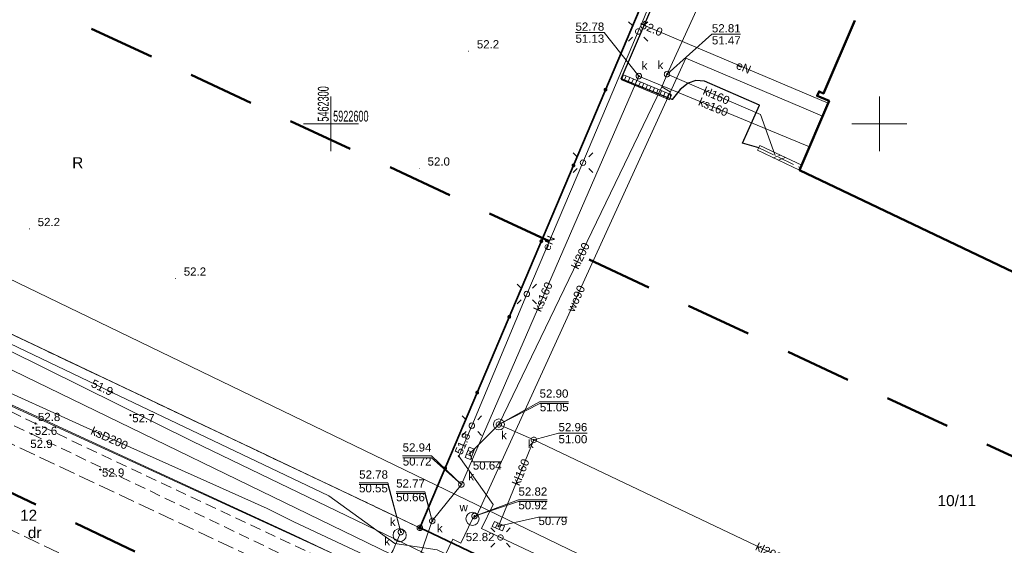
# Model space of a CAD drawing. Extents: x 5462052 to 5462554, y 5922477 to 5923179.
# Tile 20 of 42: x 5462272 to 5462361, y 5922562 to 5922609. Entities that reach past the tile are written whole.
import ezdxf
from ezdxf.enums import TextEntityAlignment as Align

# ---------------------------------------------------------------- set-up
doc = ezdxf.new("R2010")
doc.units = 0
doc.header["$PDMODE"] = 32
doc.header["$PDSIZE"] = 0.1
for name, pattern in [('PRZER1-1', [2, 1, -1]), ('PRZER2-1', [3, 2, -1]), ('PRZER3-1', [4, 3, -1]), ('PRZER3-2', [5, 3, -2])]:
    doc.linetypes.add(name, pattern=pattern)
doc.layers.get('0').update_dxf_attribs({"linetype": 'CONTINUOUS', "lineweight": 13})
doc.layers.add('!pomiar wys', color=7, linetype='CONTINUOUS')
for name, color, linetype, lineweight in [('EGBU', 7, 'CONTINUOUS', 50), ('EGDE', 7, 'CONTINUOUS', 18), ('EGDE_O', 7, 'CONTINUOUS', 18), ('EGPG', 7, 'CONTINUOUS', 18), ('GESDRK', 7, 'CONTINUOUS', 0), ('GUPPRZ', 7, 'CONTINUOUS', 18), ('GUPPRZ_O', 7, 'CONTINUOUS', 18), ('OTDN', 7, 'CONTINUOUS', 18), ('OTKJ', 7, 'PRZER3-1', 18), ('OTKK', 7, 'CONTINUOUS', 25), ('OTKU', 7, 'PRZER3-1', 18), ('OTOO', 7, 'CONTINUOUS', 35), ('OTRN', 7, 'CONTINUOUS', 13), ('OTRN_O', 7, 'CONTINUOUS', 13), ('SUEO', 7, 'CONTINUOUS', 18), ('SUPK', 7, 'CONTINUOUS', 18), ('SUPW', 7, 'CONTINUOUS', 18), ('SUPW_O', 7, 'CONTINUOUS', 18), ('zakres', 5, 'PRZER3-2', 50)]:
    doc.layers.add(name, color=color, linetype=linetype, lineweight=lineweight)
for name, color, linetype, lineweight, true_color in [('EGKK', 7, 'PRZER3-1', 18, 0x24bc24), ('EGUG', 7, 'PRZER1-1', 18, 0x008000), ('EGUG_O', 7, 'PRZER1-1', 18, 0x008000), ('SUEP', 1, 'CONTINUOUS', 18, 0xff0000), ('SUEP_O', 1, 'CONTINUOUS', 18, 0xff0000), ('SUKK', 7, 'CONTINUOUS', 18, 0x803300), ('SUKL', 7, 'CONTINUOUS', 18, 0x803300), ('SUKP', 7, 'CONTINUOUS', 18, 0x803300), ('SUKP_O', 7, 'CONTINUOUS', 18, 0x803300), ('SUKS', 7, 'CONTINUOUS', 18, 0x803300), ('SUKS_O', 7, 'CONTINUOUS', 18, 0x803300), ('SUKU', 7, 'CONTINUOUS', 18, 0x803300), ('SUKW_O', 7, 'CONTINUOUS', 18, 0x803300), ('SUTP', 7, 'CONTINUOUS', 18, 0xff9100), ('SUWP', 5, 'CONTINUOUS', 18, 0x0000ff), ('SUWP_O', 5, 'CONTINUOUS', 18, 0x0000ff)]:
    doc.layers.add(name, color=color, linetype=linetype, lineweight=lineweight, true_color=true_color)
doc.styles.add('GEO-INFO', font='arial.ttf')

# ---------------------------------------------------------------- blocks, each defined once
blk = doc.blocks.new('POINT')
at = {"color": 0}
blk.add_point((0, 0), dxfattribs=at)
blk = doc.blocks.new('OKRAG_PELNY')
at = {"color": 0}
blk.add_lwpolyline([(0, 0.5), (0.12941, 0.482963), (0.25, 0.433013), (0.353553, 0.353553), (0.433013, 0.25), (0.482963, 0.12941), (0.5, 0), (0.482963, -0.12941), (0.433013, -0.25), (0.353553, -0.353553), (0.25, -0.433013), (0.12941, -0.482963), (0, -0.5), (-0.12941, -0.482963), (-0.25, -0.433013), (-0.353553, -0.353553), (-0.433013, -0.25), (-0.482963, -0.12941), (-0.5, 0), (-0.482963, 0.12941), (-0.433013, 0.25), (-0.353553, 0.353553), (-0.25, 0.433013), (-0.12941, 0.482963)], close=True, dxfattribs=at)
blk = doc.blocks.new('SUUS05')
at = {"color": 0}
blk.add_lwpolyline([(0.5, -0.25), (-0.5, -0.25), (-0.5, 0.25), (0.5, 0.25)], close=True, dxfattribs=at)
for points in [[(-0.175, -0.25), (-0.175, 0.25)], [(0.175, -0.25), (0.175, 0.25)]]:
    blk.add_lwpolyline(points, dxfattribs=at)
blk = doc.blocks.new('SUEO')
blk.add_hatch(color=0).paths.add_polyline_path([(-0.002174, 0.089974), (0.023762, 0.086807), (0.042561, 0.0793), (0.060131, 0.066965), (0.076266, 0.047786), (0.086234, 0.025762), (0.089972, 0.002226), (0.088646, -0.015553), (0.081114, -0.038994), (0.066834, -0.060276), (0.049699, -0.075033), (0.027576, -0.085671), (0.004027, -0.08991), (-0.019639, -0.087831), (-0.040932, -0.080154), (-0.059082, -0.067892), (-0.073734, -0.051607), (-0.08374, -0.032979), (-0.089221, -0.011817), (-0.089063, 0.012951), (-0.082571, 0.035806), (-0.069528, 0.057148), (-0.048957, 0.075519), (-0.026898, 0.085887)])
at = {"color": 0}
for points in [[(-1.767767, 1.767767), (-1.06066, 1.06066)], [(1.767767, 1.767767), (1.06066, 1.06066)], [(-1.767767, -1.767767), (-1.06066, -1.06066)], [(1.767767, -1.767767), (1.06066, -1.06066)]]:
    blk.add_lwpolyline(points, dxfattribs=at)
blk = doc.blocks.new('PION_C')
at = {"color": 0}
blk.add_lwpolyline([(0, 0.5), (0, -0.5)], dxfattribs=at)
blk = doc.blocks.new('ODTN_1')
at = {"color": 0}
for points in [[(-1, -0.5), (0, 0.5)], [(0, -0.5), (1, 0.5)]]:
    blk.add_lwpolyline(points, dxfattribs=at)
blk = doc.blocks.new('KOLO')
blk.add_hatch(color=0).paths.add_polyline_path([(-0.5, 0), (-0.482963, -0.12941), (-0.433013, -0.25), (-0.353553, -0.353553), (-0.25, -0.433013), (-0.12941, -0.482963), (0, -0.5), (0.12941, -0.482963), (0.25, -0.433013), (0.353553, -0.353553), (0.433013, -0.25), (0.482963, -0.12941), (0.5, 0), (0.482963, 0.12941), (0.433013, 0.25), (0.353553, 0.353553), (0.25, 0.433013), (0.12941, 0.482963), (0, 0.5), (-0.12941, 0.482963), (-0.25, 0.433013), (-0.353553, 0.353553), (-0.433013, 0.25), (-0.482963, 0.12941)])
blk = doc.blocks.new('EPPGS')
at = {"color": 0}
blk.add_lwpolyline([(0, 0.5), (0.154508, 0.475528), (0.293893, 0.404508), (0.404508, 0.293893), (0.475528, 0.154508), (0.5, 0), (0.475528, -0.154508), (0.404508, -0.293893), (0.293893, -0.404508), (0.154508, -0.475528), (0, -0.5), (-0.154508, -0.475528), (-0.293893, -0.404508), (-0.404508, -0.293893), (-0.475528, -0.154508), (-0.5, 0), (-0.475528, 0.154508), (-0.404508, 0.293893), (-0.293893, 0.404508), (-0.154508, 0.475528)], close=True, dxfattribs=at)

msp = doc.modelspace()

# ---------------------------------------------------------------- linework, layer by layer
at = {"layer": '!pomiar wys'}
for p in [(5462281.732, 5922573.432, 52.71), (5462278.973, 5922568.468, 52.91)]:
    msp.add_point(p, dxfattribs=at)
at = {"linetype": 'Continuous', "elevation": 100, "flags": 128}
for points in [[(5462300, 5922597.5), (5462300, 5922602.5)], [(5462350, 5922597.5), (5462350, 5922602.5)], [(5462297.5, 5922600), (5462302.5, 5922600)], [(5462347.5, 5922600), (5462352.5, 5922600)]]:
    msp.add_lwpolyline(points, dxfattribs=at)
at = {"linetype": 'Continuous', "flags": 128}
for points in [[(5462300, 5922597.5), (5462300, 5922602.5)], [(5462350, 5922597.5), (5462350, 5922602.5)], [(5462297.5, 5922600), (5462302.5, 5922600)], [(5462347.5, 5922600), (5462352.5, 5922600)]]:
    msp.add_lwpolyline(points, dxfattribs=at)
at = {"linetype": 'PRZER2-1', "ltscale": 0.5, "elevation": 52.86}
msp.add_lwpolyline([(5462261.882, 5922578.068), (5462261.62, 5922576.922), (5462272.697, 5922571.717), (5462298.342, 5922559.381), (5462324.071, 5922547.799), (5462343.603, 5922539.093), (5462363.202, 5922530.924), (5462380.252, 5922525.535), (5462393.186, 5922521.711), (5462403.889, 5922520.281), (5462426.787, 5922516.877), (5462438.24, 5922515.215), (5462438.552, 5922516.427), (5462427.043, 5922518.161), (5462403.916, 5922521.871), (5462393.913, 5922523.638), (5462380.365, 5922527.556), (5462363.762, 5922532.933), (5462344.082, 5922540.717), (5462324.37, 5922548.823), (5462298.993, 5922560.437), (5462273.066, 5922572.667), (5462261.882, 5922578.068)], dxfattribs=at)
for p in [(5462281.732, 5922573.432, 52.71), (5462272.854, 5922572.276, 52.63), (5462273.066, 5922572.667, 52.82), (5462272.697, 5922571.717, 52.86), (5462278.973, 5922568.468, 52.91)]:
    msp.add_point(p)
at = {"layer": 'EGBU', "linetype": 'Continuous', "elevation": 10.18}
msp.add_lwpolyline([(5462404.539, 5922583.069), (5462402.39, 5922578.05), (5462369.49, 5922592.17), (5462367.59, 5922587.75), (5462366.12, 5922588.39), (5462364.77, 5922585.27), (5462342.72, 5922595.77), (5462345.41, 5922602.09), (5462344.33, 5922602.55), (5462344.51, 5922602.96), (5462344.92, 5922602.78), (5462347.751, 5922609.415)], dxfattribs=at)
at = {"layer": 'EGDE', "linetype": 'Continuous', "elevation": 10.22}
for points in [[(5462060.499, 5922655.765), (5462134.14, 5922620.59), (5462140.64, 5922617.48), (5462379.26, 5922504.49), (5462394.55, 5922499.42), (5462403.44, 5922496.9), (5462407.29, 5922495.8), (5462408.69, 5922495.4), (5462424.66, 5922494.89), (5462438.61, 5922495.21), (5462484.37, 5922501.25), (5462484.19, 5922504.97), (5462482.73, 5922519.39), (5462445.52, 5922512.89), (5462428.16, 5922511.75), (5462412.32, 5922512.85), (5462398.2, 5922516.86), (5462383.16, 5922523.09), (5462355.99, 5922535.17), (5462122.31, 5922642.45), (5462106.7, 5922652.95), (5462067.71, 5922671.375)], [(5462242.276, 5922658.348), (5462219.75, 5922605.06), (5462308.11, 5922563.15)], [(5462330.972, 5922617.199), (5462308.11, 5922563.15), (5462338.14, 5922548.92), (5462383.6, 5922533.19), (5462397.77, 5922530.52)], [(5462308.11, 5922563.15), (5462330.972, 5922617.199)]]:
    msp.add_lwpolyline(points, dxfattribs=at)
msp.add_lwpolyline([(5462308.11, 5922563.15), (5462219.75, 5922605.06), (5462125.42, 5922649.82), (5462122.31, 5922642.45), (5462355.99, 5922535.17), (5462383.16, 5922523.09), (5462398.2, 5922516.86), (5462412.32, 5922512.85), (5462428.16, 5922511.75), (5462445.52, 5922512.89), (5462482.73, 5922519.39), (5462484.29, 5922524.66), (5462434.39, 5922523.62), (5462397.77, 5922530.52), (5462383.6, 5922533.19), (5462338.14, 5922548.92)], close=True, dxfattribs=at)
at = {"layer": 'EGKK', "linetype": 'PRZER3-1', "ltscale": 0.5, "elevation": 10.06}
msp.add_lwpolyline([(5462242.276, 5922658.348), (5462219.75, 5922605.06), (5462308.11, 5922563.15), (5462330.972, 5922617.199)], dxfattribs=at)
at = {"layer": 'EGUG', "linetype": 'PRZER1-1', "ltscale": 0.5, "elevation": 10.08}
for points in [[(5462242.276, 5922658.348), (5462219.75, 5922605.06), (5462308.11, 5922563.15), (5462330.972, 5922617.199)], [(5462417.457, 5922577.076), (5462397.77, 5922530.52), (5462383.6, 5922533.19), (5462338.14, 5922548.92), (5462308.11, 5922563.15), (5462330.972, 5922617.199)], [(5462241.6, 5922564.69), (5462318.43, 5922528.09), (5462379.26, 5922504.49), (5462394.55, 5922499.42), (5462403.44, 5922496.9), (5462407.29, 5922495.8), (5462408.69, 5922495.4), (5462424.66, 5922494.89), (5462438.61, 5922495.21), (5462484.37, 5922501.25), (5462484.19, 5922504.97), (5462482.73, 5922519.39), (5462484.29, 5922524.66), (5462434.39, 5922523.62), (5462423.172, 5922525.73), (5462397.77, 5922530.52), (5462383.6, 5922533.19), (5462338.14, 5922548.92), (5462308.11, 5922563.15), (5462219.75, 5922605.06)]]:
    msp.add_lwpolyline(points, dxfattribs=at)
at = {"layer": 'GESDRK', "linetype": 'Continuous'}
msp.add_lwpolyline([(5462482.733, 5922519.386), (5462484.295, 5922524.662), (5462434.386, 5922523.617), (5462397.769, 5922530.518), (5462383.599, 5922533.19), (5462338.141, 5922548.915), (5462308.111, 5922563.155), (5462219.747, 5922605.063), (5462125.423, 5922649.821), (5462122.31, 5922642.451), (5462106.697, 5922652.953), (5462067.71, 5922671.373)], dxfattribs=at)
at = {"layer": 'GUPPRZ_O', "linetype": 'Continuous', "elevation": 10.8, "flags": 128}
for points in [[(5462322.294, 5922608.319), (5462324.915, 5922608.319), (5462328.07, 5922604.36)], [(5462322.294, 5922608.319), (5462324.915, 5922608.319)], [(5462337.354, 5922608.167), (5462334.733, 5922608.167), (5462330.64, 5922604.54)], [(5462334.733, 5922608.167), (5462337.354, 5922608.167)], [(5462321.646, 5922574.64), (5462319.026, 5922574.64), (5462315.31, 5922572.58)], [(5462321.668, 5922574.49), (5462319.047, 5922574.49), (5462315.31, 5922572.58)], [(5462319.047, 5922574.49), (5462321.668, 5922574.49)], [(5462323.373, 5922571.786), (5462320.752, 5922571.786), (5462318.49, 5922571.17)], [(5462320.752, 5922571.786), (5462323.373, 5922571.786)], [(5462306.538, 5922569.723), (5462309.159, 5922569.723), (5462311.89, 5922567.11)], [(5462315.56, 5922569.174), (5462312.939, 5922569.174), (5462312.66, 5922569.94)], [(5462306.549, 5922569.543), (5462309.17, 5922569.543), (5462311.89, 5922567.11)], [(5462306.549, 5922569.543), (5462309.17, 5922569.543)], [(5462312.939, 5922569.174), (5462315.56, 5922569.174)], [(5462302.564, 5922567.099), (5462305.185, 5922567.099), (5462306.38, 5922562.77)], [(5462302.564, 5922567.099), (5462305.185, 5922567.099)], [(5462302.577, 5922567.255), (5462305.198, 5922567.255), (5462306.38, 5922562.77)], [(5462305.943, 5922566.284), (5462308.563, 5922566.284), (5462309.24, 5922563.78)], [(5462305.943, 5922566.284), (5462308.563, 5922566.284)], [(5462305.949, 5922566.443), (5462308.57, 5922566.443), (5462309.24, 5922563.78)], [(5462319.721, 5922565.702), (5462317.1, 5922565.702), (5462313.08, 5922564.23)], [(5462319.711, 5922565.552), (5462317.091, 5922565.552), (5462313.08, 5922564.23)], [(5462317.091, 5922565.552), (5462319.711, 5922565.552)], [(5462321.544, 5922564.113), (5462318.923, 5922564.113), (5462315.27, 5922563.3)], [(5462318.923, 5922564.113), (5462321.544, 5922564.113)]]:
    msp.add_lwpolyline(points, dxfattribs=at)
at = {"layer": 'OTDN', "linetype": 'Continuous', "elevation": 10.18}
for points in [[(5462338.902, 5922597.584), (5462342.709, 5922595.771)], [(5462339.118, 5922598.036), (5462342.924, 5922596.222)]]:
    msp.add_lwpolyline(points, dxfattribs=at)
at = {"layer": 'OTKJ', "linetype": 'PRZER3-1', "ltscale": 0.5, "elevation": 10.18}
for points in [[(5462312.334, 5922551.22), (5462294.703, 5922559.607), (5462260.193, 5922575.846), (5462249.17, 5922581.13)], [(5462246.77, 5922574.44), (5462294.662, 5922551.582), (5462312.052, 5922543.557)]]:
    msp.add_lwpolyline(points, dxfattribs=at)
at = {"layer": 'OTKK', "linetype": 'Continuous', "elevation": 10.18}
msp.add_lwpolyline([(5462339.01, 5922597.81), (5462337.51, 5922598.25), (5462339.08, 5922601.69), (5462334.07, 5922603.89), (5462333.26, 5922603.96), (5462332.57, 5922603.7), (5462331.83, 5922603.12), (5462331.11, 5922602.22), (5462326.46, 5922604.1), (5462331.887, 5922616.775)], dxfattribs=at)
at = {"layer": 'OTKU', "linetype": 'PRZER3-1', "ltscale": 0.5, "elevation": 10.18}
msp.add_lwpolyline([(5462331.887, 5922616.775), (5462326.46, 5922604.1), (5462331.11, 5922602.22), (5462331.19, 5922602.32), (5462331.83, 5922603.12), (5462332.57, 5922603.7), (5462333.26, 5922603.96), (5462334.07, 5922603.89), (5462339.08, 5922601.69), (5462337.51, 5922598.25), (5462339.01, 5922597.81), (5462342.816, 5922595.996), (5462345.41, 5922602.09), (5462344.33, 5922602.55), (5462344.51, 5922602.96), (5462344.92, 5922602.78), (5462347.751, 5922609.415)], dxfattribs=at)
at = {"layer": 'OTOO', "linetype": 'Continuous', "elevation": 10.18}
for points in [[(5462308.11, 5922563.15), (5462330.992, 5922617.19)], [(5462308.11, 5922563.15), (5462308.6, 5922562.93), (5462316.56, 5922559.15), (5462328.1, 5922553.68), (5462338.14, 5922548.92), (5462383.258, 5922533.354)]]:
    msp.add_lwpolyline(points, dxfattribs=at)
at = {"layer": 'SUEP', "linetype": 'Continuous', "elevation": 10.14}
for points in [[(5462328.31, 5922609.1), (5462331.516, 5922616.946)], [(5462397.18, 5922564.04), (5462397.72, 5922554.24), (5462393.34, 5922545.98), (5462376.03, 5922539.07), (5462363.78, 5922541.97), (5462351.57, 5922545.16), (5462342.54, 5922549.44), (5462333.53, 5922553.74), (5462324.49, 5922558.02), (5462315.46, 5922562.27), (5462313.73, 5922563.08), (5462314.78, 5922565.27), (5462311.66, 5922569.69), (5462312.85, 5922572.47), (5462317.86, 5922584.48), (5462322.98, 5922596.46), (5462328.01, 5922608.43), (5462328.31, 5922609.1)], [(5462328.31, 5922609.1), (5462345.321, 5922601.88)]]:
    msp.add_lwpolyline(points, dxfattribs=at)
at = {"layer": 'SUKL', "linetype": 'Continuous', "elevation": 10.14}
for points in [[(5462330.853, 5922602.189), (5462326.483, 5922604.019)], [(5462331.047, 5922602.651), (5462326.677, 5922604.481)]]:
    msp.add_lwpolyline(points, dxfattribs=at)
at = {"layer": 'SUKP', "linetype": 'Continuous', "elevation": 10.14}
for points in [[(5462483.989, 5922520.299), (5462451.191, 5922517.987), (5462403.338, 5922527.456), (5462401.381, 5922527.568), (5462353.295, 5922538.145), (5462307.43, 5922558.61), (5462296.625, 5922563.689), (5462294.189, 5922564.915), (5462277.397, 5922572.431), (5462259.445, 5922580.577), (5462236.808, 5922592.433), (5462217.087, 5922602.091), (5462171.705, 5922623.903), (5462140.881, 5922638.358), (5462127.049, 5922644.665)], [(5462471.72, 5922522.23), (5462465.34, 5922523.16), (5462434.12, 5922522.62), (5462417.97, 5922525.79), (5462400.64, 5922529.28), (5462386.8, 5922531.22), (5462379.58, 5922532.63), (5462337.71, 5922547.84), (5462316.98, 5922557.38), (5462305.46, 5922560.74), (5462269.93, 5922578.03), (5462244.86, 5922589.89), (5462217.68, 5922602.96), (5462149.98, 5922635.2), (5462147.43, 5922636.54), (5462145.86, 5922632.91), (5462137.96, 5922614.55), (5462139.18, 5922611.01), (5462134.054, 5922599.237)], [(5462330.64, 5922604.54), (5462335.487, 5922615.104)], [(5462328.07, 5922604.36), (5462311.89, 5922567.11), (5462309.24, 5922563.78), (5462307.43, 5922558.61)], [(5462328.07, 5922604.36), (5462343.634, 5922597.918)], [(5462330.64, 5922604.54), (5462330.16, 5922603.37)], [(5462340.51, 5922597.1), (5462339.17, 5922600.84), (5462330.64, 5922604.54)], [(5462330.16, 5922603.37), (5462315.31, 5922572.58)], [(5462330.95, 5922602.42), (5462330.94, 5922602.93), (5462330.16, 5922603.37)], [(5462315.31, 5922572.58), (5462312.66, 5922569.94)], [(5462315.31, 5922572.58), (5462318.49, 5922571.17)], [(5462318.49, 5922571.17), (5462315.27, 5922563.3)], [(5462318.49, 5922571.17), (5462362.87, 5922550.05)], [(5462305.46, 5922560.74), (5462305.66, 5922561.13), (5462306.26, 5922562.48)]]:
    msp.add_lwpolyline(points, dxfattribs=at)
at = {"layer": 'SUKU', "linetype": 'Continuous', "elevation": 10.14}
msp.add_lwpolyline([(5462315.31, 5922573.08, 1), (5462315.31, 5922572.08, 1)], format="xyb", close=True, dxfattribs=at)
at = {"layer": 'SUPK', "linetype": 'Continuous', "elevation": 10.14}
for points in [[(5462312.91, 5922564.58, 1), (5462312.91, 5922563.38, 1)], [(5462306.26, 5922563.08, 1), (5462306.26, 5922561.88, 1)]]:
    msp.add_lwpolyline(points, format="xyb", close=True, dxfattribs=at)
at = {"layer": 'SUTP', "linetype": 'Continuous', "elevation": 10.14}
for points in [[(5462070.225, 5922667.829), (5462083.093, 5922662.107), (5462104.772, 5922652.44), (5462151.789, 5922636.498), (5462179.003, 5922623.637), (5462206.04, 5922610.308), (5462233.166, 5922597.213), (5462260.398, 5922584.398), (5462287.418, 5922571.023), (5462314.544, 5922557.928), (5462341.916, 5922545.488), (5462369.465, 5922533.516), (5462391.647, 5922526.449), (5462398.352, 5922525.1), (5462413.377, 5922522.437), (5462428.789, 5922520.803), (5462445.419, 5922519.565), (5462460.829, 5922520.764), (5462471.544, 5922520.844), (5462483.624, 5922522.412)], [(5462484.107, 5922514.757), (5462480.432, 5922514.049), (5462453.067, 5922512.604), (5462435.095, 5922514.744), (5462387.779, 5922524.254), (5462359.73, 5922531.872), (5462332.397, 5922545.437), (5462296.645, 5922562.48), (5462246.143, 5922585.781), (5462231.327, 5922592.873), (5462203.062, 5922606.805), (5462113.001, 5922647.871), (5462105.871, 5922651.023), (5462083.093, 5922662.107), (5462070.225, 5922667.829)], [(5462484.418, 5922524.688), (5462481.923, 5922524.637), (5462440.854, 5922526.726), (5462390.558, 5922533.487), (5462362.154, 5922540.978), (5462350.45, 5922547.273), (5462238.878, 5922601.24), (5462191.652, 5922624.429)], [(5462547.683, 5922527.826), (5462543.55, 5922527.02), (5462524.84, 5922524.92), (5462507.72, 5922523.62), (5462502.22, 5922521.53), (5462483.55, 5922520.87), (5462479.66, 5922520.71), (5462477.56, 5922520.65), (5462471.35, 5922523.46), (5462456.26, 5922523.13), (5462436.34, 5922522.51), (5462433.07, 5922522.8), (5462409.52, 5922527.24), (5462401.87, 5922528.98), (5462382.57, 5922532.38), (5462360.07, 5922540.28), (5462337.44, 5922548.03), (5462309.69, 5922561.16), (5462305.81, 5922561.72), (5462299.8, 5922566.07), (5462280.06, 5922575.51), (5462249.92, 5922589.92)]]:
    msp.add_lwpolyline(points, dxfattribs=at)
at = {"layer": 'SUWP', "linetype": 'Continuous', "elevation": 10.14}
msp.add_lwpolyline([(5462344.819, 5922600.701), (5462342.9, 5922601.51), (5462332.37, 5922605.98), (5462313.29, 5922564.27), (5462312.91, 5922563.98), (5462311.85, 5922561.75), (5462311.12, 5922562.12), (5462309.99, 5922559.78), (5462310.33, 5922559.51), (5462310.72, 5922559.27)], dxfattribs=at)
at = {"layer": 'zakres', "ltscale": 2, "elevation": 10.04}
msp.add_lwpolyline([(5462132.023, 5922631.89), (5462350.164, 5922528.87), (5462411.691, 5922509.55), (5462519.637, 5922508.803), (5462516.031, 5922540.795), (5462419.676, 5922542.975), (5462148.358, 5922668.943), (5462333.731, 5923125.01)], dxfattribs=at)

# ---------------------------------------------------------------- block references
at = {"layer": 'EGPG', "xscale": 0.5, "yscale": 0.5}
msp.add_blockref('EPPGS', (5462308.11, 5922563.15, 10.24), dxfattribs=at)
at = {"layer": 'GUPPRZ'}
for p in [(5462328.31, 5922609.1, 10.16), (5462328.07, 5922604.36, 10.16), (5462330.64, 5922604.54, 10.16), (5462280.06, 5922575.51, 10.16), (5462315.31, 5922572.58, 10.16), (5462315.31, 5922572.58, 10.16), (5462318.49, 5922571.17, 10.16), (5462311.66, 5922569.69, 10.16), (5462312.66, 5922569.94, 10.16), (5462311.89, 5922567.11, 10.16), (5462311.89, 5922567.11, 10.16), (5462313.08, 5922564.23, 10.16), (5462313.08, 5922564.23, 10.16), (5462309.24, 5922563.78, 10.16), (5462309.24, 5922563.78, 10.16), (5462315.27, 5922563.3, 10.16), (5462306.38, 5922562.77, 10.16), (5462306.38, 5922562.77, 10.16)]:
    msp.add_blockref('POINT', p, dxfattribs=at)
at = {"layer": 'OTDN', "xscale": 0.5, "yscale": 0.5, "rotation": 334.521917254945}
for name, p in [('PION_C', (5462339.01, 5922597.81, 10.18)), ('ODTN_1', (5462340.891, 5922596.914, 10.18)), ('PION_C', (5462342.816, 5922595.996, 10.18))]:
    msp.add_blockref(name, p, dxfattribs=at)
at = {"layer": 'OTOO', "xscale": 0.35, "yscale": 0.35}
for p in [(5462325.031, 5922603.113, 10.18), (5462322.107, 5922596.206, 10.18), (5462319.182, 5922589.3, 10.18), (5462316.258, 5922582.394, 10.18), (5462313.334, 5922575.487, 10.18), (5462310.409, 5922568.581, 10.18), (5462308.11, 5922563.15, 10.18), (5462308.11, 5922563.15, 10.18)]:
    msp.add_blockref('KOLO', p, dxfattribs=at)
at = {"layer": 'OTRN', "xscale": 0.09, "yscale": 0.09}
for p in [(5462312.55, 5922606.63, 10.08), (5462308.06, 5922595.94, 10.08), (5462272.51, 5922590.42, 10.08), (5462285.83, 5922585.9, 10.08)]:
    msp.add_blockref('KOLO', p, dxfattribs=at)
at = {"layer": 'SUEO', "xscale": 0.5, "yscale": 0.5}
for name, p in [('SUEO', (5462328.01, 5922608.43, 10.15)), ('OKRAG_PELNY', (5462328.01, 5922608.43, 10.16)), ('SUEO', (5462322.98, 5922596.46, 10.15)), ('OKRAG_PELNY', (5462322.98, 5922596.46, 10.16)), ('SUEO', (5462317.86, 5922584.48, 10.15)), ('OKRAG_PELNY', (5462317.86, 5922584.48, 10.16)), ('SUEO', (5462312.85, 5922572.47, 10.15)), ('OKRAG_PELNY', (5462312.85, 5922572.47, 10.16)), ('SUEO', (5462315.46, 5922562.27, 10.15)), ('OKRAG_PELNY', (5462315.46, 5922562.27, 10.16))]:
    msp.add_blockref(name, p, dxfattribs=at)
at = {"layer": 'SUKK'}
for p, rotation in [((5462312.66, 5922569.94, 10.16), 248.386444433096), ((5462315.27, 5922563.3, 10.16), 337.0539709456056)]:
    msp.add_blockref('SUUS05', p, dxfattribs=dict(at, rotation=rotation))
at = {"layer": 'SUKL', "xscale": 0.5, "yscale": 0.5, "rotation": 157.2778046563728}
for p in [(5462326.58, 5922604.25, 10.14), (5462326.828, 5922604.146, 10.14), (5462327.151, 5922604.011, 10.14), (5462327.474, 5922603.876, 10.14), (5462327.796, 5922603.741, 10.14), (5462328.119, 5922603.605, 10.14), (5462328.442, 5922603.47, 10.14), (5462328.765, 5922603.335, 10.14), (5462329.088, 5922603.2, 10.14), (5462329.411, 5922603.065, 10.14), (5462329.734, 5922602.929, 10.14), (5462330.056, 5922602.794, 10.14), (5462330.379, 5922602.659, 10.14), (5462330.702, 5922602.524, 10.14), (5462330.95, 5922602.42, 10.14)]:
    msp.add_blockref('PION_C', p, dxfattribs=at)
at = {"layer": 'SUKS', "xscale": 0.5, "yscale": 0.5}
for p in [(5462330.64, 5922604.54, 10.16), (5462328.07, 5922604.36, 10.16), (5462318.49, 5922571.17, 10.16)]:
    msp.add_blockref('OKRAG_PELNY', p, dxfattribs=at)
at = {"layer": 'SUPK', "xscale": 0.5, "yscale": 0.5}
for p in [(5462311.89, 5922567.11, 10.16), (5462309.24, 5922563.78, 10.16)]:
    msp.add_blockref('OKRAG_PELNY', p, dxfattribs=at)
at = {"layer": 'SUPW', "xscale": 0.5, "yscale": 0.5}
for p in [(5462315.31, 5922572.58, 10.18), (5462311.89, 5922567.11, 10.18), (5462313.08, 5922564.23, 10.18), (5462309.24, 5922563.78, 10.18), (5462306.38, 5922562.77, 10.18)]:
    msp.add_blockref('OKRAG_PELNY', p, dxfattribs=at)

# ---------------------------------------------------------------- texts
at = {"layer": '!pomiar wys', "width": 0.62}
msp.add_text('5462300', height=1, rotation=90, dxfattribs=at).set_placement((5462299.8, 5922600.2))
msp.add_text('5922600', height=1, dxfattribs=at).set_placement((5462300.2, 5922600.2))
at = {"layer": '!pomiar wys', "style": 'GEO-INFO'}
for s, p in [('52.8', (5462273.283, 5922572.891, -0.45)), ('52.7', (5462281.882, 5922572.782)), ('52.6', (5462273.004, 5922571.626, -0.64)), ('52.9', (5462272.587, 5922570.439, -0.41)), ('52.9', (5462279.123, 5922567.818))]:
    msp.add_text(s, height=0.75, dxfattribs=at).set_placement(p)
at = {"layer": 'EGDE_O', "linetype": 'Continuous', "style": 'GEO-INFO'}
msp.add_text('10/11', height=1, dxfattribs=at).set_placement((5462357.06, 5922565.656, 10.8), align=Align.MIDDLE)
msp.add_text('12', height=1, dxfattribs=at).set_placement((5462272.435, 5922564.301, 10.8), align=Align.MIDDLE_CENTER)
at = {"layer": 'EGUG_O', "linetype": 'Continuous', "style": 'GEO-INFO'}
for s, p in [('R', (5462276.916, 5922596.456, 10.8)), ('dr', (5462272.984, 5922562.737, 20.98))]:
    msp.add_text(s, height=1, dxfattribs=at).set_placement(p, align=Align.MIDDLE)
at = {"layer": 'GUPPRZ_O', "linetype": 'Continuous', "style": 'GEO-INFO'}
for s, p in [('52.78', (5462322.294, 5922608.492)), ('52.81', (5462334.733, 5922608.339)), ('51.13', (5462322.294, 5922607.397)), ('51.47', (5462334.733, 5922607.244)), ('52.96', (5462320.752, 5922571.959)), ('51.00', (5462320.752, 5922570.864))]:
    msp.add_text(s, height=0.75, rotation=360, dxfattribs=at).set_placement(p)
for s, rotation, p in [('52.0', 337.00088, (5462328.31, 5922609.1, 10.8)), ('51.8', 66.82629, (5462311.595, 5922569.907, 10.8))]:
    msp.add_text(s, height=0.75, rotation=rotation, dxfattribs=at).set_placement(p, align=Align.MIDDLE_LEFT)
msp.add_text('51.9', height=0.75, rotation=334.44743, dxfattribs=at).set_placement((5462280.06, 5922575.51, 10.8), align=Align.MIDDLE_RIGHT)
for s, p in [('52.90', (5462319.026, 5922574.8)), ('51.05', (5462319.047, 5922573.555)), ('50.64', (5462312.939, 5922568.239)), ('52.82', (5462317.1, 5922565.861)), ('50.92', (5462317.091, 5922564.617)), ('50.79', (5462318.923, 5922563.179)), ('52.82', (5462312.289, 5922561.716))]:
    msp.add_text(s, height=0.75, rotation=360, dxfattribs=at).set_placement(p, align=Align.BOTTOM_LEFT)
for s, p in [('52.94', (5462309.159, 5922569.883)), ('50.72', (5462309.17, 5922568.608)), ('52.78', (5462305.198, 5922567.414)), ('50.55', (5462305.185, 5922566.164)), ('52.77', (5462308.57, 5922566.603)), ('50.66', (5462308.563, 5922565.35))]:
    msp.add_text(s, height=0.75, rotation=360, dxfattribs=at).set_placement(p, align=Align.BOTTOM_RIGHT)
at = {"layer": 'OTRN_O', "linetype": 'Continuous', "style": 'GEO-INFO'}
for s, p in [('52.2', (5462313.3, 5922606.88, 10.8)), ('52.0', (5462308.81, 5922596.19, 10.8)), ('52.2', (5462273.26, 5922590.67, 10.8)), ('52.2', (5462286.58, 5922586.15, 10.8))]:
    msp.add_text(s, height=0.75, dxfattribs=at).set_placement(p)
at = {"layer": 'SUEP_O', "linetype": 'Continuous', "style": 'GEO-INFO'}
for rotation, p in [(337.00088, (5462337.618, 5922605.149, 10.8)), (66.85915, (5462319.847, 5922589.129, 10.8))]:
    msp.add_text('eN', height=0.75, rotation=rotation, dxfattribs=at).set_placement(p, align=Align.MIDDLE)
at = {"layer": 'SUKP_O', "linetype": 'Continuous', "style": 'GEO-INFO'}
for s, rotation, p in [('kl160', 336.55058, (5462335.149, 5922602.584, 10.8)), ('ks160', 337.51601, (5462334.869, 5922601.546, 10.8)), ('kl200', 64.25201, (5462322.735, 5922587.975, 10.8)), ('ks160', 66.52169, (5462319.328, 5922584.233, 10.8)), ('ksD200', 335.88449, (5462279.814, 5922571.349, 10.8)), ('kl160', 67.74814, (5462317.29, 5922568.238, 10.8)), ('kl200', 334.55069, (5462339.921, 5922560.971, 10.8))]:
    msp.add_text(s, height=0.75, rotation=rotation, dxfattribs=at).set_placement(p, align=Align.MIDDLE)
at = {"layer": 'SUKS_O', "linetype": 'Continuous', "style": 'GEO-INFO'}
msp.add_text('k', height=0.75, rotation=360, dxfattribs=at).set_placement((5462328.332, 5922604.714, 10.8), align=Align.BOTTOM_LEFT)
msp.add_text('k', height=0.75, rotation=360, dxfattribs=at).set_placement((5462330.303, 5922604.767, 10.8), align=Align.BOTTOM_RIGHT)
msp.add_text('k', height=0.75, rotation=360, dxfattribs=at).set_placement((5462318.49, 5922571.17, 10.8), align=Align.TOP_RIGHT)
at = {"layer": 'SUKW_O', "linetype": 'Continuous', "style": 'GEO-INFO'}
msp.add_text('k', height=0.75, rotation=360, dxfattribs=at).set_placement((5462305.394, 5922561.325, 10.8), align=Align.BOTTOM_RIGHT)
at = {"layer": 'SUPW_O', "linetype": 'Continuous', "style": 'GEO-INFO'}
for p in [(5462315.514, 5922571.976, 10.8), (5462309.662, 5922563.487, 10.8)]:
    msp.add_text('k', height=0.75, rotation=360, dxfattribs=at).set_placement(p, align=Align.TOP_LEFT)
msp.add_text('k', height=0.75, rotation=360, dxfattribs=at).set_placement((5462312.525, 5922567.249, 10.8), align=Align.BOTTOM_LEFT)
for s, p in [('w', (5462312.479, 5922564.425, 10.8)), ('k', (5462305.888, 5922563.106, 10.8))]:
    msp.add_text(s, height=0.75, rotation=360, dxfattribs=at).set_placement(p, align=Align.BOTTOM_RIGHT)
at = {"layer": 'SUWP_O', "linetype": 'Continuous', "style": 'GEO-INFO'}
msp.add_text('wo90', height=0.75, rotation=65.41856, dxfattribs=at).set_placement((5462322.346, 5922584.068, 10.8), align=Align.MIDDLE)

doc.saveas('drawing.dxf')
